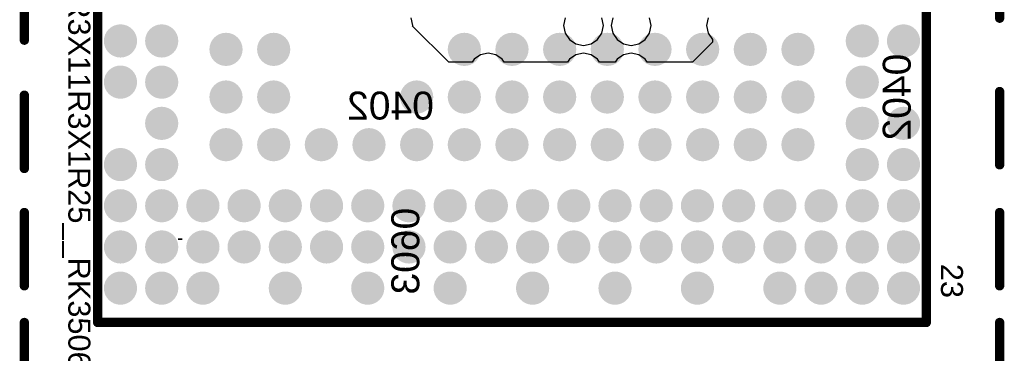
# Model space of a CAD drawing. Header units: inches. Extents: x -0.01 to 1.99, y -0.09 to 2.02.
# Tile 22 of 32: x 1.1 to 1.63, y 1.03 to 1.21. Entities that reach past the tile are written whole.
import ezdxf

# ---------------------------------------------------------------- set-up
doc = ezdxf.new("R2010")
doc.units = ezdxf.units.IN
doc.header["$MEASUREMENT"] = 0
for name, color, linetype in [('ART3', 76, 'Continuous'), ('Mechanical 8', 56, 'Continuous'), ('Mechanical 9', 56, 'Continuous'), ('Top Layer', 1, 'Continuous'), ('Top Overlay', 2, 'Continuous'), ('Top Paste', 8, 'Continuous'), ('Top Solder', 216, 'Continuous')]:
    doc.layers.add(name, color=color, linetype=linetype)
doc.styles.add('Arial', font='txt', dxfattribs={"height": 0.2})

# ---------------------------------------------------------------- blocks, each defined once
blk = doc.blocks.new('BGA333_13R3X11R3X1R25_3')
at = {"layer": 'Top Layer'}
h = blk.add_hatch(color=1, dxfattribs=at)
edge = h.paths.add_edge_path()
edge.add_arc((0.11063, 0.210197), 0.00492, 0, 360)
h = blk.add_hatch(color=1, dxfattribs=at)
edge = h.paths.add_edge_path()
edge.add_arc((0.154882, 0.210197), 0.00492, 0, 360)
h = blk.add_hatch(color=1, dxfattribs=at)
edge = h.paths.add_edge_path()
edge.add_arc((0.177008, 0.210197), 0.00492, 0, 360)
h = blk.add_hatch(color=1, dxfattribs=at)
edge = h.paths.add_edge_path()
edge.add_arc((0.199134, 0.210197), 0.00492, 0, 360)
h = blk.add_hatch(color=1, dxfattribs=at)
edge = h.paths.add_edge_path()
edge.add_arc((0.22126, 0.210197), 0.00492, 0, 360)
h = blk.add_hatch(color=1, dxfattribs=at)
edge = h.paths.add_edge_path()
edge.add_arc((0.243386, 0.210197), 0.00492, 0, 360)
h = blk.add_hatch(color=1, dxfattribs=at)
edge = h.paths.add_edge_path()
edge.add_arc((0.11063, 0.188071), 0.00492, 0, 360)
h = blk.add_hatch(color=1, dxfattribs=at)
edge = h.paths.add_edge_path()
edge.add_arc((0.132756, 0.188071), 0.00492, 0, 360)
h = blk.add_hatch(color=1, dxfattribs=at)
edge = h.paths.add_edge_path()
edge.add_arc((0.154882, 0.188071), 0.00492, 0, 360)
h = blk.add_hatch(color=1, dxfattribs=at)
edge = h.paths.add_edge_path()
edge.add_arc((0.177008, 0.188071), 0.00492, 0, 360)
h = blk.add_hatch(color=1, dxfattribs=at)
edge = h.paths.add_edge_path()
edge.add_arc((0.199134, 0.188071), 0.00492, 0, 360)
h = blk.add_hatch(color=1, dxfattribs=at)
edge = h.paths.add_edge_path()
edge.add_arc((0.22126, 0.188071), 0.00492, 0, 360)
h = blk.add_hatch(color=1, dxfattribs=at)
edge = h.paths.add_edge_path()
edge.add_arc((0.243386, 0.188071), 0.00492, 0, 360)
h = blk.add_hatch(color=1, dxfattribs=at)
edge = h.paths.add_edge_path()
edge.add_arc((0.199134, 0.165945), 0.00492, 0, 360)
h = blk.add_hatch(color=1, dxfattribs=at)
edge = h.paths.add_edge_path()
edge.add_arc((0.22126, 0.165945), 0.00492, 0, 360)
h = blk.add_hatch(color=1, dxfattribs=at)
edge = h.paths.add_edge_path()
edge.add_arc((0.243386, 0.165945), 0.00492, 0, 360)
h = blk.add_hatch(color=1, dxfattribs=at)
edge = h.paths.add_edge_path()
edge.add_arc((0.115157, 0.153543), 0.00492, 0, 360)
h = blk.add_hatch(color=1, dxfattribs=at)
edge = h.paths.add_edge_path()
edge.add_arc((0.140748, 0.153543), 0.00492, 0, 360)
h = blk.add_hatch(color=1, dxfattribs=at)
edge = h.paths.add_edge_path()
edge.add_arc((0.166339, 0.153543), 0.00492, 0, 360)
h = blk.add_hatch(color=1, dxfattribs=at)
edge = h.paths.add_edge_path()
edge.add_arc((0.199134, 0.143819), 0.00492, 0, 360)
h = blk.add_hatch(color=1, dxfattribs=at)
edge = h.paths.add_edge_path()
edge.add_arc((0.22126, 0.143819), 0.00492, 0, 360)
h = blk.add_hatch(color=1, dxfattribs=at)
edge = h.paths.add_edge_path()
edge.add_arc((0.243386, 0.143819), 0.00492, 0, 360)
h = blk.add_hatch(color=1, dxfattribs=at)
edge = h.paths.add_edge_path()
edge.add_arc((0.115157, 0.127953), 0.00492, 0, 360)
h = blk.add_hatch(color=1, dxfattribs=at)
edge = h.paths.add_edge_path()
edge.add_arc((0.140748, 0.127953), 0.00492, 0, 360)
h = blk.add_hatch(color=1, dxfattribs=at)
edge = h.paths.add_edge_path()
edge.add_arc((0.166339, 0.127953), 0.00492, 0, 360)
h = blk.add_hatch(color=1, dxfattribs=at)
edge = h.paths.add_edge_path()
edge.add_arc((0.199134, 0.121693), 0.00492, 0, 360)
h = blk.add_hatch(color=1, dxfattribs=at)
edge = h.paths.add_edge_path()
edge.add_arc((0.22126, 0.121693), 0.00492, 0, 360)
h = blk.add_hatch(color=1, dxfattribs=at)
edge = h.paths.add_edge_path()
edge.add_arc((0.115157, 0.102362), 0.00492, 0, 360)
h = blk.add_hatch(color=1, dxfattribs=at)
edge = h.paths.add_edge_path()
edge.add_arc((0.140748, 0.102362), 0.00492, 0, 360)
h = blk.add_hatch(color=1, dxfattribs=at)
edge = h.paths.add_edge_path()
edge.add_arc((0.166339, 0.102362), 0.00492, 0, 360)
h = blk.add_hatch(color=1, dxfattribs=at)
edge = h.paths.add_edge_path()
edge.add_arc((0.199134, 0.099567), 0.00492, 0, 360)
h = blk.add_hatch(color=1, dxfattribs=at)
edge = h.paths.add_edge_path()
edge.add_arc((0.22126, 0.099567), 0.00492, 0, 360)
h = blk.add_hatch(color=1, dxfattribs=at)
edge = h.paths.add_edge_path()
edge.add_arc((0.243386, 0.099567), 0.00492, 0, 360)
h = blk.add_hatch(color=1, dxfattribs=at)
edge = h.paths.add_edge_path()
edge.add_arc((0.115157, 0.076772), 0.00492, 0, 360)
h = blk.add_hatch(color=1, dxfattribs=at)
edge = h.paths.add_edge_path()
edge.add_arc((0.140748, 0.076772), 0.00492, 0, 360)
h = blk.add_hatch(color=1, dxfattribs=at)
edge = h.paths.add_edge_path()
edge.add_arc((0.166339, 0.076772), 0.00492, 0, 360)
h = blk.add_hatch(color=1, dxfattribs=at)
edge = h.paths.add_edge_path()
edge.add_arc((0.199134, 0.077441), 0.00492, 0, 360)
h = blk.add_hatch(color=1, dxfattribs=at)
edge = h.paths.add_edge_path()
edge.add_arc((0.22126, 0.077441), 0.00492, 0, 360)
h = blk.add_hatch(color=1, dxfattribs=at)
edge = h.paths.add_edge_path()
edge.add_arc((0.199134, 0.055315), 0.00492, 0, 360)
h = blk.add_hatch(color=1, dxfattribs=at)
edge = h.paths.add_edge_path()
edge.add_arc((0.22126, 0.055315), 0.00492, 0, 360)
h = blk.add_hatch(color=1, dxfattribs=at)
edge = h.paths.add_edge_path()
edge.add_arc((0.243386, 0.055315), 0.00492, 0, 360)
h = blk.add_hatch(color=1, dxfattribs=at)
edge = h.paths.add_edge_path()
edge.add_arc((0.115157, 0.051181), 0.00492, 0, 360)
h = blk.add_hatch(color=1, dxfattribs=at)
edge = h.paths.add_edge_path()
edge.add_arc((0.140748, 0.051181), 0.00492, 0, 360)
h = blk.add_hatch(color=1, dxfattribs=at)
edge = h.paths.add_edge_path()
edge.add_arc((0.166339, 0.051181), 0.00492, 0, 360)
h = blk.add_hatch(color=1, dxfattribs=at)
edge = h.paths.add_edge_path()
edge.add_arc((0.199134, 0.033189), 0.00492, 0, 360)
h = blk.add_hatch(color=1, dxfattribs=at)
edge = h.paths.add_edge_path()
edge.add_arc((0.22126, 0.033189), 0.00492, 0, 360)
h = blk.add_hatch(color=1, dxfattribs=at)
edge = h.paths.add_edge_path()
edge.add_arc((0.115157, 0.025591), 0.00492, 0, 360)
h = blk.add_hatch(color=1, dxfattribs=at)
edge = h.paths.add_edge_path()
edge.add_arc((0.140748, 0.025591), 0.00492, 0, 360)
h = blk.add_hatch(color=1, dxfattribs=at)
edge = h.paths.add_edge_path()
edge.add_arc((0.166339, 0.025591), 0.00492, 0, 360)
h = blk.add_hatch(color=1, dxfattribs=at)
edge = h.paths.add_edge_path()
edge.add_arc((0.199134, 0.011063), 0.00492, 0, 360)
h = blk.add_hatch(color=1, dxfattribs=at)
edge = h.paths.add_edge_path()
edge.add_arc((0.22126, 0.011063), 0.00492, 0, 360)
h = blk.add_hatch(color=1, dxfattribs=at)
edge = h.paths.add_edge_path()
edge.add_arc((0.243386, 0.011063), 0.00492, 0, 360)
h = blk.add_hatch(color=1, dxfattribs=at)
edge = h.paths.add_edge_path()
edge.add_arc((0.115157, 0), 0.00492, 0, 360)
h = blk.add_hatch(color=1, dxfattribs=at)
edge = h.paths.add_edge_path()
edge.add_arc((0.140748, 0), 0.00492, 0, 360)
h = blk.add_hatch(color=1, dxfattribs=at)
edge = h.paths.add_edge_path()
edge.add_arc((0.166339, 0), 0.00492, 0, 360)
h = blk.add_hatch(color=1, dxfattribs=at)
edge = h.paths.add_edge_path()
edge.add_arc((0.199134, -0.011063), 0.00492, 0, 360)
h = blk.add_hatch(color=1, dxfattribs=at)
edge = h.paths.add_edge_path()
edge.add_arc((0.22126, -0.011063), 0.00492, 0, 360)
h = blk.add_hatch(color=1, dxfattribs=at)
edge = h.paths.add_edge_path()
edge.add_arc((0.115157, -0.025591), 0.00492, 0, 360)
h = blk.add_hatch(color=1, dxfattribs=at)
edge = h.paths.add_edge_path()
edge.add_arc((0.140748, -0.025591), 0.00492, 0, 360)
h = blk.add_hatch(color=1, dxfattribs=at)
edge = h.paths.add_edge_path()
edge.add_arc((0.166339, -0.025591), 0.00492, 0, 360)
h = blk.add_hatch(color=1, dxfattribs=at)
edge = h.paths.add_edge_path()
edge.add_arc((0.199134, -0.033189), 0.00492, 0, 360)
h = blk.add_hatch(color=1, dxfattribs=at)
edge = h.paths.add_edge_path()
edge.add_arc((0.22126, -0.033189), 0.00492, 0, 360)
h = blk.add_hatch(color=1, dxfattribs=at)
edge = h.paths.add_edge_path()
edge.add_arc((0.243386, -0.033189), 0.00492, 0, 360)
h = blk.add_hatch(color=1, dxfattribs=at)
edge = h.paths.add_edge_path()
edge.add_arc((0.140748, -0.051181), 0.00492, 0, 360)
h = blk.add_hatch(color=1, dxfattribs=at)
edge = h.paths.add_edge_path()
edge.add_arc((0.166339, -0.051181), 0.00492, 0, 360)
h = blk.add_hatch(color=1, dxfattribs=at)
edge = h.paths.add_edge_path()
edge.add_arc((0.199134, -0.055315), 0.00492, 0, 360)
h = blk.add_hatch(color=1, dxfattribs=at)
edge = h.paths.add_edge_path()
edge.add_arc((0.22126, -0.055315), 0.00492, 0, 360)
h = blk.add_hatch(color=1, dxfattribs=at)
edge = h.paths.add_edge_path()
edge.add_arc((0.166339, -0.076772), 0.00492, 0, 360)
h = blk.add_hatch(color=1, dxfattribs=at)
edge = h.paths.add_edge_path()
edge.add_arc((0.199134, -0.077441), 0.00492, 0, 360)
h = blk.add_hatch(color=1, dxfattribs=at)
edge = h.paths.add_edge_path()
edge.add_arc((0.22126, -0.077441), 0.00492, 0, 360)
h = blk.add_hatch(color=1, dxfattribs=at)
edge = h.paths.add_edge_path()
edge.add_arc((0.243386, -0.077441), 0.00492, 0, 360)
h = blk.add_hatch(color=1, dxfattribs=at)
edge = h.paths.add_edge_path()
edge.add_arc((0.199134, -0.099567), 0.00492, 0, 360)
h = blk.add_hatch(color=1, dxfattribs=at)
edge = h.paths.add_edge_path()
edge.add_arc((0.22126, -0.099567), 0.00492, 0, 360)
h = blk.add_hatch(color=1, dxfattribs=at)
edge = h.paths.add_edge_path()
edge.add_arc((0.166339, -0.102362), 0.00492, 0, 360)
h = blk.add_hatch(color=1, dxfattribs=at)
edge = h.paths.add_edge_path()
edge.add_arc((0.199134, -0.121693), 0.00492, 0, 360)
h = blk.add_hatch(color=1, dxfattribs=at)
edge = h.paths.add_edge_path()
edge.add_arc((0.22126, -0.121693), 0.00492, 0, 360)
h = blk.add_hatch(color=1, dxfattribs=at)
edge = h.paths.add_edge_path()
edge.add_arc((0.243386, -0.121693), 0.00492, 0, 360)
h = blk.add_hatch(color=1, dxfattribs=at)
edge = h.paths.add_edge_path()
edge.add_arc((0.115157, -0.127953), 0.00492, 0, 360)
h = blk.add_hatch(color=1, dxfattribs=at)
edge = h.paths.add_edge_path()
edge.add_arc((0.140748, -0.127953), 0.00492, 0, 360)
h = blk.add_hatch(color=1, dxfattribs=at)
edge = h.paths.add_edge_path()
edge.add_arc((0.166339, -0.127953), 0.00492, 0, 360)
h = blk.add_hatch(color=1, dxfattribs=at)
edge = h.paths.add_edge_path()
edge.add_arc((0.199134, -0.143819), 0.00492, 0, 360)
h = blk.add_hatch(color=1, dxfattribs=at)
edge = h.paths.add_edge_path()
edge.add_arc((0.22126, -0.143819), 0.00492, 0, 360)
h = blk.add_hatch(color=1, dxfattribs=at)
edge = h.paths.add_edge_path()
edge.add_arc((0.115157, -0.153543), 0.00492, 0, 360)
h = blk.add_hatch(color=1, dxfattribs=at)
edge = h.paths.add_edge_path()
edge.add_arc((0.140748, -0.153543), 0.00492, 0, 360)
h = blk.add_hatch(color=1, dxfattribs=at)
edge = h.paths.add_edge_path()
edge.add_arc((0.166339, -0.153543), 0.00492, 0, 360)
h = blk.add_hatch(color=1, dxfattribs=at)
edge = h.paths.add_edge_path()
edge.add_arc((0.199134, -0.165945), 0.00492, 0, 360)
h = blk.add_hatch(color=1, dxfattribs=at)
edge = h.paths.add_edge_path()
edge.add_arc((0.22126, -0.165945), 0.00492, 0, 360)
h = blk.add_hatch(color=1, dxfattribs=at)
edge = h.paths.add_edge_path()
edge.add_arc((0.243386, -0.165945), 0.00492, 0, 360)
h = blk.add_hatch(color=1, dxfattribs=at)
edge = h.paths.add_edge_path()
edge.add_arc((0.11063, -0.188071), 0.00492, 0, 360)
h = blk.add_hatch(color=1, dxfattribs=at)
edge = h.paths.add_edge_path()
edge.add_arc((0.132756, -0.188071), 0.00492, 0, 360)
h = blk.add_hatch(color=1, dxfattribs=at)
edge = h.paths.add_edge_path()
edge.add_arc((0.154882, -0.188071), 0.00492, 0, 360)
h = blk.add_hatch(color=1, dxfattribs=at)
edge = h.paths.add_edge_path()
edge.add_arc((0.177008, -0.188071), 0.00492, 0, 360)
h = blk.add_hatch(color=1, dxfattribs=at)
edge = h.paths.add_edge_path()
edge.add_arc((0.199134, -0.188071), 0.00492, 0, 360)
h = blk.add_hatch(color=1, dxfattribs=at)
edge = h.paths.add_edge_path()
edge.add_arc((0.22126, -0.188071), 0.00492, 0, 360)
h = blk.add_hatch(color=1, dxfattribs=at)
edge = h.paths.add_edge_path()
edge.add_arc((0.243386, -0.188071), 0.00492, 0, 360)
h = blk.add_hatch(color=1, dxfattribs=at)
edge = h.paths.add_edge_path()
edge.add_arc((0.11063, -0.210197), 0.00492, 0, 360)
h = blk.add_hatch(color=1, dxfattribs=at)
edge = h.paths.add_edge_path()
edge.add_arc((0.132756, -0.210197), 0.00492, 0, 360)
h = blk.add_hatch(color=1, dxfattribs=at)
edge = h.paths.add_edge_path()
edge.add_arc((0.177008, -0.210197), 0.00492, 0, 360)
h = blk.add_hatch(color=1, dxfattribs=at)
edge = h.paths.add_edge_path()
edge.add_arc((0.199134, -0.210197), 0.00492, 0, 360)
h = blk.add_hatch(color=1, dxfattribs=at)
edge = h.paths.add_edge_path()
edge.add_arc((0.22126, -0.210197), 0.00492, 0, 360)
h = blk.add_hatch(color=1, dxfattribs=at)
edge = h.paths.add_edge_path()
edge.add_arc((0.243386, -0.210197), 0.00492, 0, 360)
at = {"layer": 'Top Paste'}
h = blk.add_hatch(color=8, dxfattribs=at)
edge = h.paths.add_edge_path()
edge.add_arc((0.11063, 0.210197), 0.00492, 0, 360)
h = blk.add_hatch(color=8, dxfattribs=at)
edge = h.paths.add_edge_path()
edge.add_arc((0.154882, 0.210197), 0.00492, 0, 360)
h = blk.add_hatch(color=8, dxfattribs=at)
edge = h.paths.add_edge_path()
edge.add_arc((0.177008, 0.210197), 0.00492, 0, 360)
h = blk.add_hatch(color=8, dxfattribs=at)
edge = h.paths.add_edge_path()
edge.add_arc((0.199134, 0.210197), 0.00492, 0, 360)
h = blk.add_hatch(color=8, dxfattribs=at)
edge = h.paths.add_edge_path()
edge.add_arc((0.22126, 0.210197), 0.00492, 0, 360)
h = blk.add_hatch(color=8, dxfattribs=at)
edge = h.paths.add_edge_path()
edge.add_arc((0.243386, 0.210197), 0.00492, 0, 360)
h = blk.add_hatch(color=8, dxfattribs=at)
edge = h.paths.add_edge_path()
edge.add_arc((0.11063, 0.188071), 0.00492, 0, 360)
h = blk.add_hatch(color=8, dxfattribs=at)
edge = h.paths.add_edge_path()
edge.add_arc((0.132756, 0.188071), 0.00492, 0, 360)
h = blk.add_hatch(color=8, dxfattribs=at)
edge = h.paths.add_edge_path()
edge.add_arc((0.154882, 0.188071), 0.00492, 0, 360)
h = blk.add_hatch(color=8, dxfattribs=at)
edge = h.paths.add_edge_path()
edge.add_arc((0.177008, 0.188071), 0.00492, 0, 360)
h = blk.add_hatch(color=8, dxfattribs=at)
edge = h.paths.add_edge_path()
edge.add_arc((0.199134, 0.188071), 0.00492, 0, 360)
h = blk.add_hatch(color=8, dxfattribs=at)
edge = h.paths.add_edge_path()
edge.add_arc((0.22126, 0.188071), 0.00492, 0, 360)
h = blk.add_hatch(color=8, dxfattribs=at)
edge = h.paths.add_edge_path()
edge.add_arc((0.243386, 0.188071), 0.00492, 0, 360)
h = blk.add_hatch(color=8, dxfattribs=at)
edge = h.paths.add_edge_path()
edge.add_arc((0.199134, 0.165945), 0.00492, 0, 360)
h = blk.add_hatch(color=8, dxfattribs=at)
edge = h.paths.add_edge_path()
edge.add_arc((0.22126, 0.165945), 0.00492, 0, 360)
h = blk.add_hatch(color=8, dxfattribs=at)
edge = h.paths.add_edge_path()
edge.add_arc((0.243386, 0.165945), 0.00492, 0, 360)
h = blk.add_hatch(color=8, dxfattribs=at)
edge = h.paths.add_edge_path()
edge.add_arc((0.115157, 0.153543), 0.00492, 0, 360)
h = blk.add_hatch(color=8, dxfattribs=at)
edge = h.paths.add_edge_path()
edge.add_arc((0.140748, 0.153543), 0.00492, 0, 360)
h = blk.add_hatch(color=8, dxfattribs=at)
edge = h.paths.add_edge_path()
edge.add_arc((0.166339, 0.153543), 0.00492, 0, 360)
h = blk.add_hatch(color=8, dxfattribs=at)
edge = h.paths.add_edge_path()
edge.add_arc((0.199134, 0.143819), 0.00492, 0, 360)
h = blk.add_hatch(color=8, dxfattribs=at)
edge = h.paths.add_edge_path()
edge.add_arc((0.22126, 0.143819), 0.00492, 0, 360)
h = blk.add_hatch(color=8, dxfattribs=at)
edge = h.paths.add_edge_path()
edge.add_arc((0.243386, 0.143819), 0.00492, 0, 360)
h = blk.add_hatch(color=8, dxfattribs=at)
edge = h.paths.add_edge_path()
edge.add_arc((0.115157, 0.127953), 0.00492, 0, 360)
h = blk.add_hatch(color=8, dxfattribs=at)
edge = h.paths.add_edge_path()
edge.add_arc((0.140748, 0.127953), 0.00492, 0, 360)
h = blk.add_hatch(color=8, dxfattribs=at)
edge = h.paths.add_edge_path()
edge.add_arc((0.166339, 0.127953), 0.00492, 0, 360)
h = blk.add_hatch(color=8, dxfattribs=at)
edge = h.paths.add_edge_path()
edge.add_arc((0.199134, 0.121693), 0.00492, 0, 360)
h = blk.add_hatch(color=8, dxfattribs=at)
edge = h.paths.add_edge_path()
edge.add_arc((0.22126, 0.121693), 0.00492, 0, 360)
h = blk.add_hatch(color=8, dxfattribs=at)
edge = h.paths.add_edge_path()
edge.add_arc((0.115157, 0.102362), 0.00492, 0, 360)
h = blk.add_hatch(color=8, dxfattribs=at)
edge = h.paths.add_edge_path()
edge.add_arc((0.140748, 0.102362), 0.00492, 0, 360)
h = blk.add_hatch(color=8, dxfattribs=at)
edge = h.paths.add_edge_path()
edge.add_arc((0.166339, 0.102362), 0.00492, 0, 360)
h = blk.add_hatch(color=8, dxfattribs=at)
edge = h.paths.add_edge_path()
edge.add_arc((0.199134, 0.099567), 0.00492, 0, 360)
h = blk.add_hatch(color=8, dxfattribs=at)
edge = h.paths.add_edge_path()
edge.add_arc((0.22126, 0.099567), 0.00492, 0, 360)
h = blk.add_hatch(color=8, dxfattribs=at)
edge = h.paths.add_edge_path()
edge.add_arc((0.243386, 0.099567), 0.00492, 0, 360)
h = blk.add_hatch(color=8, dxfattribs=at)
edge = h.paths.add_edge_path()
edge.add_arc((0.115157, 0.076772), 0.00492, 0, 360)
h = blk.add_hatch(color=8, dxfattribs=at)
edge = h.paths.add_edge_path()
edge.add_arc((0.140748, 0.076772), 0.00492, 0, 360)
h = blk.add_hatch(color=8, dxfattribs=at)
edge = h.paths.add_edge_path()
edge.add_arc((0.166339, 0.076772), 0.00492, 0, 360)
h = blk.add_hatch(color=8, dxfattribs=at)
edge = h.paths.add_edge_path()
edge.add_arc((0.199134, 0.077441), 0.00492, 0, 360)
h = blk.add_hatch(color=8, dxfattribs=at)
edge = h.paths.add_edge_path()
edge.add_arc((0.22126, 0.077441), 0.00492, 0, 360)
h = blk.add_hatch(color=8, dxfattribs=at)
edge = h.paths.add_edge_path()
edge.add_arc((0.199134, 0.055315), 0.00492, 0, 360)
h = blk.add_hatch(color=8, dxfattribs=at)
edge = h.paths.add_edge_path()
edge.add_arc((0.22126, 0.055315), 0.00492, 0, 360)
h = blk.add_hatch(color=8, dxfattribs=at)
edge = h.paths.add_edge_path()
edge.add_arc((0.243386, 0.055315), 0.00492, 0, 360)
h = blk.add_hatch(color=8, dxfattribs=at)
edge = h.paths.add_edge_path()
edge.add_arc((0.115157, 0.051181), 0.00492, 0, 360)
h = blk.add_hatch(color=8, dxfattribs=at)
edge = h.paths.add_edge_path()
edge.add_arc((0.140748, 0.051181), 0.00492, 0, 360)
h = blk.add_hatch(color=8, dxfattribs=at)
edge = h.paths.add_edge_path()
edge.add_arc((0.166339, 0.051181), 0.00492, 0, 360)
h = blk.add_hatch(color=8, dxfattribs=at)
edge = h.paths.add_edge_path()
edge.add_arc((0.199134, 0.033189), 0.00492, 0, 360)
h = blk.add_hatch(color=8, dxfattribs=at)
edge = h.paths.add_edge_path()
edge.add_arc((0.22126, 0.033189), 0.00492, 0, 360)
h = blk.add_hatch(color=8, dxfattribs=at)
edge = h.paths.add_edge_path()
edge.add_arc((0.115157, 0.025591), 0.00492, 0, 360)
h = blk.add_hatch(color=8, dxfattribs=at)
edge = h.paths.add_edge_path()
edge.add_arc((0.140748, 0.025591), 0.00492, 0, 360)
h = blk.add_hatch(color=8, dxfattribs=at)
edge = h.paths.add_edge_path()
edge.add_arc((0.166339, 0.025591), 0.00492, 0, 360)
h = blk.add_hatch(color=8, dxfattribs=at)
edge = h.paths.add_edge_path()
edge.add_arc((0.199134, 0.011063), 0.00492, 0, 360)
h = blk.add_hatch(color=8, dxfattribs=at)
edge = h.paths.add_edge_path()
edge.add_arc((0.22126, 0.011063), 0.00492, 0, 360)
h = blk.add_hatch(color=8, dxfattribs=at)
edge = h.paths.add_edge_path()
edge.add_arc((0.243386, 0.011063), 0.00492, 0, 360)
h = blk.add_hatch(color=8, dxfattribs=at)
edge = h.paths.add_edge_path()
edge.add_arc((0.115157, 0), 0.00492, 0, 360)
h = blk.add_hatch(color=8, dxfattribs=at)
edge = h.paths.add_edge_path()
edge.add_arc((0.140748, 0), 0.00492, 0, 360)
h = blk.add_hatch(color=8, dxfattribs=at)
edge = h.paths.add_edge_path()
edge.add_arc((0.166339, 0), 0.00492, 0, 360)
h = blk.add_hatch(color=8, dxfattribs=at)
edge = h.paths.add_edge_path()
edge.add_arc((0.199134, -0.011063), 0.00492, 0, 360)
h = blk.add_hatch(color=8, dxfattribs=at)
edge = h.paths.add_edge_path()
edge.add_arc((0.22126, -0.011063), 0.00492, 0, 360)
h = blk.add_hatch(color=8, dxfattribs=at)
edge = h.paths.add_edge_path()
edge.add_arc((0.115157, -0.025591), 0.00492, 0, 360)
h = blk.add_hatch(color=8, dxfattribs=at)
edge = h.paths.add_edge_path()
edge.add_arc((0.140748, -0.025591), 0.00492, 0, 360)
h = blk.add_hatch(color=8, dxfattribs=at)
edge = h.paths.add_edge_path()
edge.add_arc((0.166339, -0.025591), 0.00492, 0, 360)
h = blk.add_hatch(color=8, dxfattribs=at)
edge = h.paths.add_edge_path()
edge.add_arc((0.199134, -0.033189), 0.00492, 0, 360)
h = blk.add_hatch(color=8, dxfattribs=at)
edge = h.paths.add_edge_path()
edge.add_arc((0.22126, -0.033189), 0.00492, 0, 360)
h = blk.add_hatch(color=8, dxfattribs=at)
edge = h.paths.add_edge_path()
edge.add_arc((0.243386, -0.033189), 0.00492, 0, 360)
h = blk.add_hatch(color=8, dxfattribs=at)
edge = h.paths.add_edge_path()
edge.add_arc((0.140748, -0.051181), 0.00492, 0, 360)
h = blk.add_hatch(color=8, dxfattribs=at)
edge = h.paths.add_edge_path()
edge.add_arc((0.166339, -0.051181), 0.00492, 0, 360)
h = blk.add_hatch(color=8, dxfattribs=at)
edge = h.paths.add_edge_path()
edge.add_arc((0.199134, -0.055315), 0.00492, 0, 360)
h = blk.add_hatch(color=8, dxfattribs=at)
edge = h.paths.add_edge_path()
edge.add_arc((0.22126, -0.055315), 0.00492, 0, 360)
h = blk.add_hatch(color=8, dxfattribs=at)
edge = h.paths.add_edge_path()
edge.add_arc((0.166339, -0.076772), 0.00492, 0, 360)
h = blk.add_hatch(color=8, dxfattribs=at)
edge = h.paths.add_edge_path()
edge.add_arc((0.199134, -0.077441), 0.00492, 0, 360)
h = blk.add_hatch(color=8, dxfattribs=at)
edge = h.paths.add_edge_path()
edge.add_arc((0.22126, -0.077441), 0.00492, 0, 360)
h = blk.add_hatch(color=8, dxfattribs=at)
edge = h.paths.add_edge_path()
edge.add_arc((0.243386, -0.077441), 0.00492, 0, 360)
h = blk.add_hatch(color=8, dxfattribs=at)
edge = h.paths.add_edge_path()
edge.add_arc((0.199134, -0.099567), 0.00492, 0, 360)
h = blk.add_hatch(color=8, dxfattribs=at)
edge = h.paths.add_edge_path()
edge.add_arc((0.22126, -0.099567), 0.00492, 0, 360)
h = blk.add_hatch(color=8, dxfattribs=at)
edge = h.paths.add_edge_path()
edge.add_arc((0.166339, -0.102362), 0.00492, 0, 360)
h = blk.add_hatch(color=8, dxfattribs=at)
edge = h.paths.add_edge_path()
edge.add_arc((0.199134, -0.121693), 0.00492, 0, 360)
h = blk.add_hatch(color=8, dxfattribs=at)
edge = h.paths.add_edge_path()
edge.add_arc((0.22126, -0.121693), 0.00492, 0, 360)
h = blk.add_hatch(color=8, dxfattribs=at)
edge = h.paths.add_edge_path()
edge.add_arc((0.243386, -0.121693), 0.00492, 0, 360)
h = blk.add_hatch(color=8, dxfattribs=at)
edge = h.paths.add_edge_path()
edge.add_arc((0.115157, -0.127953), 0.00492, 0, 360)
h = blk.add_hatch(color=8, dxfattribs=at)
edge = h.paths.add_edge_path()
edge.add_arc((0.140748, -0.127953), 0.00492, 0, 360)
h = blk.add_hatch(color=8, dxfattribs=at)
edge = h.paths.add_edge_path()
edge.add_arc((0.166339, -0.127953), 0.00492, 0, 360)
h = blk.add_hatch(color=8, dxfattribs=at)
edge = h.paths.add_edge_path()
edge.add_arc((0.199134, -0.143819), 0.00492, 0, 360)
h = blk.add_hatch(color=8, dxfattribs=at)
edge = h.paths.add_edge_path()
edge.add_arc((0.22126, -0.143819), 0.00492, 0, 360)
h = blk.add_hatch(color=8, dxfattribs=at)
edge = h.paths.add_edge_path()
edge.add_arc((0.115157, -0.153543), 0.00492, 0, 360)
h = blk.add_hatch(color=8, dxfattribs=at)
edge = h.paths.add_edge_path()
edge.add_arc((0.140748, -0.153543), 0.00492, 0, 360)
h = blk.add_hatch(color=8, dxfattribs=at)
edge = h.paths.add_edge_path()
edge.add_arc((0.166339, -0.153543), 0.00492, 0, 360)
h = blk.add_hatch(color=8, dxfattribs=at)
edge = h.paths.add_edge_path()
edge.add_arc((0.199134, -0.165945), 0.00492, 0, 360)
h = blk.add_hatch(color=8, dxfattribs=at)
edge = h.paths.add_edge_path()
edge.add_arc((0.22126, -0.165945), 0.00492, 0, 360)
h = blk.add_hatch(color=8, dxfattribs=at)
edge = h.paths.add_edge_path()
edge.add_arc((0.243386, -0.165945), 0.00492, 0, 360)
h = blk.add_hatch(color=8, dxfattribs=at)
edge = h.paths.add_edge_path()
edge.add_arc((0.11063, -0.188071), 0.00492, 0, 360)
h = blk.add_hatch(color=8, dxfattribs=at)
edge = h.paths.add_edge_path()
edge.add_arc((0.132756, -0.188071), 0.00492, 0, 360)
h = blk.add_hatch(color=8, dxfattribs=at)
edge = h.paths.add_edge_path()
edge.add_arc((0.154882, -0.188071), 0.00492, 0, 360)
h = blk.add_hatch(color=8, dxfattribs=at)
edge = h.paths.add_edge_path()
edge.add_arc((0.177008, -0.188071), 0.00492, 0, 360)
h = blk.add_hatch(color=8, dxfattribs=at)
edge = h.paths.add_edge_path()
edge.add_arc((0.199134, -0.188071), 0.00492, 0, 360)
h = blk.add_hatch(color=8, dxfattribs=at)
edge = h.paths.add_edge_path()
edge.add_arc((0.22126, -0.188071), 0.00492, 0, 360)
h = blk.add_hatch(color=8, dxfattribs=at)
edge = h.paths.add_edge_path()
edge.add_arc((0.243386, -0.188071), 0.00492, 0, 360)
h = blk.add_hatch(color=8, dxfattribs=at)
edge = h.paths.add_edge_path()
edge.add_arc((0.11063, -0.210197), 0.00492, 0, 360)
h = blk.add_hatch(color=8, dxfattribs=at)
edge = h.paths.add_edge_path()
edge.add_arc((0.132756, -0.210197), 0.00492, 0, 360)
h = blk.add_hatch(color=8, dxfattribs=at)
edge = h.paths.add_edge_path()
edge.add_arc((0.177008, -0.210197), 0.00492, 0, 360)
h = blk.add_hatch(color=8, dxfattribs=at)
edge = h.paths.add_edge_path()
edge.add_arc((0.199134, -0.210197), 0.00492, 0, 360)
h = blk.add_hatch(color=8, dxfattribs=at)
edge = h.paths.add_edge_path()
edge.add_arc((0.22126, -0.210197), 0.00492, 0, 360)
h = blk.add_hatch(color=8, dxfattribs=at)
edge = h.paths.add_edge_path()
edge.add_arc((0.243386, -0.210197), 0.00492, 0, 360)
at = {"layer": 'Top Solder'}
h = blk.add_hatch(color=216, dxfattribs=at)
edge = h.paths.add_edge_path()
edge.add_arc((0.11063, 0.210197), 0.00892, 0, 360)
h = blk.add_hatch(color=216, dxfattribs=at)
edge = h.paths.add_edge_path()
edge.add_arc((0.154882, 0.210197), 0.00892, 0, 360)
h = blk.add_hatch(color=216, dxfattribs=at)
edge = h.paths.add_edge_path()
edge.add_arc((0.177008, 0.210197), 0.00892, 0, 360)
h = blk.add_hatch(color=216, dxfattribs=at)
edge = h.paths.add_edge_path()
edge.add_arc((0.199134, 0.210197), 0.00892, 0, 360)
h = blk.add_hatch(color=216, dxfattribs=at)
edge = h.paths.add_edge_path()
edge.add_arc((0.22126, 0.210197), 0.00892, 0, 360)
h = blk.add_hatch(color=216, dxfattribs=at)
edge = h.paths.add_edge_path()
edge.add_arc((0.243386, 0.210197), 0.00892, 0, 360)
h = blk.add_hatch(color=216, dxfattribs=at)
edge = h.paths.add_edge_path()
edge.add_arc((0.11063, 0.188071), 0.00892, 0, 360)
h = blk.add_hatch(color=216, dxfattribs=at)
edge = h.paths.add_edge_path()
edge.add_arc((0.132756, 0.188071), 0.00892, 0, 360)
h = blk.add_hatch(color=216, dxfattribs=at)
edge = h.paths.add_edge_path()
edge.add_arc((0.154882, 0.188071), 0.00892, 0, 360)
h = blk.add_hatch(color=216, dxfattribs=at)
edge = h.paths.add_edge_path()
edge.add_arc((0.177008, 0.188071), 0.00892, 0, 360)
h = blk.add_hatch(color=216, dxfattribs=at)
edge = h.paths.add_edge_path()
edge.add_arc((0.199134, 0.188071), 0.00892, 0, 360)
h = blk.add_hatch(color=216, dxfattribs=at)
edge = h.paths.add_edge_path()
edge.add_arc((0.22126, 0.188071), 0.00892, 0, 360)
h = blk.add_hatch(color=216, dxfattribs=at)
edge = h.paths.add_edge_path()
edge.add_arc((0.243386, 0.188071), 0.00892, 0, 360)
h = blk.add_hatch(color=216, dxfattribs=at)
edge = h.paths.add_edge_path()
edge.add_arc((0.199134, 0.165945), 0.00892, 0, 360)
h = blk.add_hatch(color=216, dxfattribs=at)
edge = h.paths.add_edge_path()
edge.add_arc((0.22126, 0.165945), 0.00892, 0, 360)
h = blk.add_hatch(color=216, dxfattribs=at)
edge = h.paths.add_edge_path()
edge.add_arc((0.243386, 0.165945), 0.00892, 0, 360)
h = blk.add_hatch(color=216, dxfattribs=at)
edge = h.paths.add_edge_path()
edge.add_arc((0.115157, 0.153543), 0.00892, 0, 360)
h = blk.add_hatch(color=216, dxfattribs=at)
edge = h.paths.add_edge_path()
edge.add_arc((0.140748, 0.153543), 0.00892, 0, 360)
h = blk.add_hatch(color=216, dxfattribs=at)
edge = h.paths.add_edge_path()
edge.add_arc((0.166339, 0.153543), 0.00892, 0, 360)
h = blk.add_hatch(color=216, dxfattribs=at)
edge = h.paths.add_edge_path()
edge.add_arc((0.199134, 0.143819), 0.00892, 0, 360)
h = blk.add_hatch(color=216, dxfattribs=at)
edge = h.paths.add_edge_path()
edge.add_arc((0.22126, 0.143819), 0.00892, 0, 360)
h = blk.add_hatch(color=216, dxfattribs=at)
edge = h.paths.add_edge_path()
edge.add_arc((0.243386, 0.143819), 0.00892, 0, 360)
h = blk.add_hatch(color=216, dxfattribs=at)
edge = h.paths.add_edge_path()
edge.add_arc((0.115157, 0.127953), 0.00892, 0, 360)
h = blk.add_hatch(color=216, dxfattribs=at)
edge = h.paths.add_edge_path()
edge.add_arc((0.140748, 0.127953), 0.00892, 0, 360)
h = blk.add_hatch(color=216, dxfattribs=at)
edge = h.paths.add_edge_path()
edge.add_arc((0.166339, 0.127953), 0.00892, 0, 360)
h = blk.add_hatch(color=216, dxfattribs=at)
edge = h.paths.add_edge_path()
edge.add_arc((0.199134, 0.121693), 0.00892, 0, 360)
h = blk.add_hatch(color=216, dxfattribs=at)
edge = h.paths.add_edge_path()
edge.add_arc((0.22126, 0.121693), 0.00892, 0, 360)
h = blk.add_hatch(color=216, dxfattribs=at)
edge = h.paths.add_edge_path()
edge.add_arc((0.115157, 0.102362), 0.00892, 0, 360)
h = blk.add_hatch(color=216, dxfattribs=at)
edge = h.paths.add_edge_path()
edge.add_arc((0.140748, 0.102362), 0.00892, 0, 360)
h = blk.add_hatch(color=216, dxfattribs=at)
edge = h.paths.add_edge_path()
edge.add_arc((0.166339, 0.102362), 0.00892, 0, 360)
h = blk.add_hatch(color=216, dxfattribs=at)
edge = h.paths.add_edge_path()
edge.add_arc((0.199134, 0.099567), 0.00892, 0, 360)
h = blk.add_hatch(color=216, dxfattribs=at)
edge = h.paths.add_edge_path()
edge.add_arc((0.22126, 0.099567), 0.00892, 0, 360)
h = blk.add_hatch(color=216, dxfattribs=at)
edge = h.paths.add_edge_path()
edge.add_arc((0.243386, 0.099567), 0.00892, 0, 360)
h = blk.add_hatch(color=216, dxfattribs=at)
edge = h.paths.add_edge_path()
edge.add_arc((0.115157, 0.076772), 0.00892, 0, 360)
h = blk.add_hatch(color=216, dxfattribs=at)
edge = h.paths.add_edge_path()
edge.add_arc((0.140748, 0.076772), 0.00892, 0, 360)
h = blk.add_hatch(color=216, dxfattribs=at)
edge = h.paths.add_edge_path()
edge.add_arc((0.166339, 0.076772), 0.00892, 0, 360)
h = blk.add_hatch(color=216, dxfattribs=at)
edge = h.paths.add_edge_path()
edge.add_arc((0.199134, 0.077441), 0.00892, 0, 360)
h = blk.add_hatch(color=216, dxfattribs=at)
edge = h.paths.add_edge_path()
edge.add_arc((0.22126, 0.077441), 0.00892, 0, 360)
h = blk.add_hatch(color=216, dxfattribs=at)
edge = h.paths.add_edge_path()
edge.add_arc((0.199134, 0.055315), 0.00892, 0, 360)
h = blk.add_hatch(color=216, dxfattribs=at)
edge = h.paths.add_edge_path()
edge.add_arc((0.22126, 0.055315), 0.00892, 0, 360)
h = blk.add_hatch(color=216, dxfattribs=at)
edge = h.paths.add_edge_path()
edge.add_arc((0.243386, 0.055315), 0.00892, 0, 360)
h = blk.add_hatch(color=216, dxfattribs=at)
edge = h.paths.add_edge_path()
edge.add_arc((0.115157, 0.051181), 0.00892, 0, 360)
h = blk.add_hatch(color=216, dxfattribs=at)
edge = h.paths.add_edge_path()
edge.add_arc((0.140748, 0.051181), 0.00892, 0, 360)
h = blk.add_hatch(color=216, dxfattribs=at)
edge = h.paths.add_edge_path()
edge.add_arc((0.166339, 0.051181), 0.00892, 0, 360)
h = blk.add_hatch(color=216, dxfattribs=at)
edge = h.paths.add_edge_path()
edge.add_arc((0.199134, 0.033189), 0.00892, 0, 360)
h = blk.add_hatch(color=216, dxfattribs=at)
edge = h.paths.add_edge_path()
edge.add_arc((0.22126, 0.033189), 0.00892, 0, 360)
h = blk.add_hatch(color=216, dxfattribs=at)
edge = h.paths.add_edge_path()
edge.add_arc((0.115157, 0.025591), 0.00892, 0, 360)
h = blk.add_hatch(color=216, dxfattribs=at)
edge = h.paths.add_edge_path()
edge.add_arc((0.140748, 0.025591), 0.00892, 0, 360)
h = blk.add_hatch(color=216, dxfattribs=at)
edge = h.paths.add_edge_path()
edge.add_arc((0.166339, 0.025591), 0.00892, 0, 360)
h = blk.add_hatch(color=216, dxfattribs=at)
edge = h.paths.add_edge_path()
edge.add_arc((0.199134, 0.011063), 0.00892, 0, 360)
h = blk.add_hatch(color=216, dxfattribs=at)
edge = h.paths.add_edge_path()
edge.add_arc((0.22126, 0.011063), 0.00892, 0, 360)
h = blk.add_hatch(color=216, dxfattribs=at)
edge = h.paths.add_edge_path()
edge.add_arc((0.243386, 0.011063), 0.00892, 0, 360)
h = blk.add_hatch(color=216, dxfattribs=at)
edge = h.paths.add_edge_path()
edge.add_arc((0.115157, 0), 0.00892, 0, 360)
h = blk.add_hatch(color=216, dxfattribs=at)
edge = h.paths.add_edge_path()
edge.add_arc((0.140748, 0), 0.00892, 0, 360)
h = blk.add_hatch(color=216, dxfattribs=at)
edge = h.paths.add_edge_path()
edge.add_arc((0.166339, 0), 0.00892, 0, 360)
h = blk.add_hatch(color=216, dxfattribs=at)
edge = h.paths.add_edge_path()
edge.add_arc((0.199134, -0.011063), 0.00892, 0, 360)
h = blk.add_hatch(color=216, dxfattribs=at)
edge = h.paths.add_edge_path()
edge.add_arc((0.22126, -0.011063), 0.00892, 0, 360)
h = blk.add_hatch(color=216, dxfattribs=at)
edge = h.paths.add_edge_path()
edge.add_arc((0.115157, -0.025591), 0.00892, 0, 360)
h = blk.add_hatch(color=216, dxfattribs=at)
edge = h.paths.add_edge_path()
edge.add_arc((0.140748, -0.025591), 0.00892, 0, 360)
h = blk.add_hatch(color=216, dxfattribs=at)
edge = h.paths.add_edge_path()
edge.add_arc((0.166339, -0.025591), 0.00892, 0, 360)
h = blk.add_hatch(color=216, dxfattribs=at)
edge = h.paths.add_edge_path()
edge.add_arc((0.199134, -0.033189), 0.00892, 0, 360)
h = blk.add_hatch(color=216, dxfattribs=at)
edge = h.paths.add_edge_path()
edge.add_arc((0.22126, -0.033189), 0.00892, 0, 360)
h = blk.add_hatch(color=216, dxfattribs=at)
edge = h.paths.add_edge_path()
edge.add_arc((0.243386, -0.033189), 0.00892, 0, 360)
h = blk.add_hatch(color=216, dxfattribs=at)
edge = h.paths.add_edge_path()
edge.add_arc((0.140748, -0.051181), 0.00892, 0, 360)
h = blk.add_hatch(color=216, dxfattribs=at)
edge = h.paths.add_edge_path()
edge.add_arc((0.166339, -0.051181), 0.00892, 0, 360)
h = blk.add_hatch(color=216, dxfattribs=at)
edge = h.paths.add_edge_path()
edge.add_arc((0.199134, -0.055315), 0.00892, 0, 360)
h = blk.add_hatch(color=216, dxfattribs=at)
edge = h.paths.add_edge_path()
edge.add_arc((0.22126, -0.055315), 0.00892, 0, 360)
h = blk.add_hatch(color=216, dxfattribs=at)
edge = h.paths.add_edge_path()
edge.add_arc((0.166339, -0.076772), 0.00892, 0, 360)
h = blk.add_hatch(color=216, dxfattribs=at)
edge = h.paths.add_edge_path()
edge.add_arc((0.199134, -0.077441), 0.00892, 0, 360)
h = blk.add_hatch(color=216, dxfattribs=at)
edge = h.paths.add_edge_path()
edge.add_arc((0.22126, -0.077441), 0.00892, 0, 360)
h = blk.add_hatch(color=216, dxfattribs=at)
edge = h.paths.add_edge_path()
edge.add_arc((0.243386, -0.077441), 0.00892, 0, 360)
h = blk.add_hatch(color=216, dxfattribs=at)
edge = h.paths.add_edge_path()
edge.add_arc((0.166339, -0.102362), 0.00892, 0, 360)
h = blk.add_hatch(color=216, dxfattribs=at)
edge = h.paths.add_edge_path()
edge.add_arc((0.199134, -0.099567), 0.00892, 0, 360)
h = blk.add_hatch(color=216, dxfattribs=at)
edge = h.paths.add_edge_path()
edge.add_arc((0.22126, -0.099567), 0.00892, 0, 360)
h = blk.add_hatch(color=216, dxfattribs=at)
edge = h.paths.add_edge_path()
edge.add_arc((0.199134, -0.121693), 0.00892, 0, 360)
h = blk.add_hatch(color=216, dxfattribs=at)
edge = h.paths.add_edge_path()
edge.add_arc((0.22126, -0.121693), 0.00892, 0, 360)
h = blk.add_hatch(color=216, dxfattribs=at)
edge = h.paths.add_edge_path()
edge.add_arc((0.243386, -0.121693), 0.00892, 0, 360)
h = blk.add_hatch(color=216, dxfattribs=at)
edge = h.paths.add_edge_path()
edge.add_arc((0.115157, -0.127953), 0.00892, 0, 360)
h = blk.add_hatch(color=216, dxfattribs=at)
edge = h.paths.add_edge_path()
edge.add_arc((0.140748, -0.127953), 0.00892, 0, 360)
h = blk.add_hatch(color=216, dxfattribs=at)
edge = h.paths.add_edge_path()
edge.add_arc((0.166339, -0.127953), 0.00892, 0, 360)
h = blk.add_hatch(color=216, dxfattribs=at)
edge = h.paths.add_edge_path()
edge.add_arc((0.199134, -0.143819), 0.00892, 0, 360)
h = blk.add_hatch(color=216, dxfattribs=at)
edge = h.paths.add_edge_path()
edge.add_arc((0.22126, -0.143819), 0.00892, 0, 360)
h = blk.add_hatch(color=216, dxfattribs=at)
edge = h.paths.add_edge_path()
edge.add_arc((0.115157, -0.153543), 0.00892, 0, 360)
h = blk.add_hatch(color=216, dxfattribs=at)
edge = h.paths.add_edge_path()
edge.add_arc((0.140748, -0.153543), 0.00892, 0, 360)
h = blk.add_hatch(color=216, dxfattribs=at)
edge = h.paths.add_edge_path()
edge.add_arc((0.166339, -0.153543), 0.00892, 0, 360)
h = blk.add_hatch(color=216, dxfattribs=at)
edge = h.paths.add_edge_path()
edge.add_arc((0.199134, -0.165945), 0.00892, 0, 360)
h = blk.add_hatch(color=216, dxfattribs=at)
edge = h.paths.add_edge_path()
edge.add_arc((0.22126, -0.165945), 0.00892, 0, 360)
h = blk.add_hatch(color=216, dxfattribs=at)
edge = h.paths.add_edge_path()
edge.add_arc((0.243386, -0.165945), 0.00892, 0, 360)
h = blk.add_hatch(color=216, dxfattribs=at)
edge = h.paths.add_edge_path()
edge.add_arc((0.11063, -0.188071), 0.00892, 0, 360)
h = blk.add_hatch(color=216, dxfattribs=at)
edge = h.paths.add_edge_path()
edge.add_arc((0.132756, -0.188071), 0.00892, 0, 360)
h = blk.add_hatch(color=216, dxfattribs=at)
edge = h.paths.add_edge_path()
edge.add_arc((0.154882, -0.188071), 0.00892, 0, 360)
h = blk.add_hatch(color=216, dxfattribs=at)
edge = h.paths.add_edge_path()
edge.add_arc((0.177008, -0.188071), 0.00892, 0, 360)
h = blk.add_hatch(color=216, dxfattribs=at)
edge = h.paths.add_edge_path()
edge.add_arc((0.199134, -0.188071), 0.00892, 0, 360)
h = blk.add_hatch(color=216, dxfattribs=at)
edge = h.paths.add_edge_path()
edge.add_arc((0.22126, -0.188071), 0.00892, 0, 360)
h = blk.add_hatch(color=216, dxfattribs=at)
edge = h.paths.add_edge_path()
edge.add_arc((0.243386, -0.188071), 0.00892, 0, 360)
h = blk.add_hatch(color=216, dxfattribs=at)
edge = h.paths.add_edge_path()
edge.add_arc((0.11063, -0.210197), 0.00892, 0, 360)
h = blk.add_hatch(color=216, dxfattribs=at)
edge = h.paths.add_edge_path()
edge.add_arc((0.132756, -0.210197), 0.00892, 0, 360)
h = blk.add_hatch(color=216, dxfattribs=at)
edge = h.paths.add_edge_path()
edge.add_arc((0.177008, -0.210197), 0.00892, 0, 360)
h = blk.add_hatch(color=216, dxfattribs=at)
edge = h.paths.add_edge_path()
edge.add_arc((0.199134, -0.210197), 0.00892, 0, 360)
h = blk.add_hatch(color=216, dxfattribs=at)
edge = h.paths.add_edge_path()
edge.add_arc((0.22126, -0.210197), 0.00892, 0, 360)
h = blk.add_hatch(color=216, dxfattribs=at)
edge = h.paths.add_edge_path()
edge.add_arc((0.243386, -0.210197), 0.00892, 0, 360)
at = {"layer": 'Top Overlay', "const_width": 0.005}
for points in [[(0.098425, 0.261811), (0.059055, 0.261811)], [(0.177165, 0.261811), (0.137795, 0.261811)], [(0.242126, 0.261811), (0.202756, 0.261811)], [(0.301181, 0.261811), (0.261811, 0.261811)], [(0.261811, 0.222441), (-0.261811, 0.222441)], [(0.261811, -0.222441), (0.261811, 0.222441)], [(0.261811, -0.222441), (-0.261811, -0.222441)], [(0.110236, -0.261811), (0.070866, -0.261811)], [(0.179134, -0.261811), (0.139764, -0.261811)], [(0.242126, -0.261811), (0.202756, -0.261811)], [(0.301181, -0.261811), (0.261811, -0.261811)]]:
    blk.add_lwpolyline(points, dxfattribs=at)
at = {"layer": 'Top Overlay', "const_width": 0.0025}
for points in [[(0.097175, 0.261811, 1), (0.099675, 0.261811, 1)], [(0.136545, 0.261811, 1), (0.139045, 0.261811, 1)], [(0.175915, 0.261811, 1), (0.178415, 0.261811, 1)], [(0.201506, 0.261811, 1), (0.204006, 0.261811, 1)], [(0.240876, 0.261811, 1), (0.243376, 0.261811, 1)], [(0.260561, 0.261811, 1), (0.263061, 0.261811, 1)], [(0.260561, 0.222441, 1), (0.263061, 0.222441, 1)], [(0.260561, 0.222441, 1), (0.263061, 0.222441, 1)], [(0.260561, -0.222441, 1), (0.263061, -0.222441, 1)], [(0.260561, -0.222441, 1), (0.263061, -0.222441, 1)], [(0.108986, -0.261811, 1), (0.111486, -0.261811, 1)], [(0.138514, -0.261811, 1), (0.141014, -0.261811, 1)], [(0.177884, -0.261811, 1), (0.180384, -0.261811, 1)], [(0.201506, -0.261811, 1), (0.204006, -0.261811, 1)], [(0.240876, -0.261811, 1), (0.243376, -0.261811, 1)], [(0.260561, -0.261811, 1), (0.263061, -0.261811, 1)]]:
    blk.add_lwpolyline(points, format="xyb", close=True, dxfattribs=at)
at = {"layer": 'Mechanical 9', "style": 'Arial'}
blk.add_text('SOC_RK3506B_BGA333_13R3X11R3X1R25__RK3506B', height=0.011811, dxfattribs=at).set_placement((-0.127953, -0.238189))
at = {"layer": 'Top Overlay', "style": 'Arial'}
blk.add_text('23', height=0.011811, dxfattribs=at).set_placement((0.230315, 0.230315))

msp = doc.modelspace()

# ---------------------------------------------------------------- linework, layer by layer
at = {"layer": 'ART3'}
for p, q in [((1.3109, 1.20867), (1.31009, 1.21276)), ((1.39267, 1.21276), (1.39185, 1.20866)), ((1.41326, 1.20866), (1.41245, 1.21276)), ((1.41826, 1.21276), (1.41744, 1.20866)), ((1.43885, 1.20866), (1.43804, 1.21276)), ((1.46944, 1.21276), (1.46862, 1.20866)), ((1.31084, 1.20838), (1.3109, 1.20867)), ((1.33022, 1.189), (1.31084, 1.20838)), ((1.39185, 1.20866), (1.39267, 1.20457)), ((1.41245, 1.20457), (1.41326, 1.20866)), ((1.41744, 1.20866), (1.41826, 1.20457)), ((1.43804, 1.20457), (1.43885, 1.20866)), ((1.46862, 1.20866), (1.46944, 1.20457)), ((1.39267, 1.20457), (1.39499, 1.20109)), ((1.39499, 1.20109), (1.39846, 1.19877)), ((1.40665, 1.19877), (1.41013, 1.20109)), ((1.41013, 1.20109), (1.41245, 1.20457)), ((1.41826, 1.20457), (1.42058, 1.20109)), ((1.42058, 1.20109), (1.42405, 1.19877)), ((1.43224, 1.19877), (1.43572, 1.20109)), ((1.43572, 1.20109), (1.43804, 1.20457)), ((1.46944, 1.20457), (1.47176, 1.20109)), ((1.47176, 1.20109), (1.47189, 1.19978)), ((1.39846, 1.19877), (1.40256, 1.19796)), ((1.40256, 1.19796), (1.40665, 1.19877)), ((1.42405, 1.19877), (1.42815, 1.19796)), ((1.42815, 1.19796), (1.43224, 1.19877)), ((1.47189, 1.19978), (1.46111, 1.189)), ((1.34381, 1.19065), (1.34271, 1.189)), ((1.34728, 1.19297), (1.34381, 1.19065)), ((1.35138, 1.19378), (1.34728, 1.19297)), ((1.35547, 1.19297), (1.35138, 1.19378)), ((1.35895, 1.19065), (1.35547, 1.19297)), ((1.36005, 1.189), (1.35895, 1.19065)), ((1.39499, 1.19064), (1.39389, 1.189)), ((1.39846, 1.19296), (1.39499, 1.19064)), ((1.40256, 1.19378), (1.39846, 1.19296)), ((1.40665, 1.19296), (1.40256, 1.19378)), ((1.41013, 1.19064), (1.40665, 1.19296)), ((1.41122, 1.189), (1.41013, 1.19064)), ((1.42058, 1.19064), (1.41948, 1.189)), ((1.42405, 1.19296), (1.42058, 1.19064)), ((1.42815, 1.19378), (1.42405, 1.19296)), ((1.43224, 1.19296), (1.42815, 1.19378)), ((1.43572, 1.19064), (1.43224, 1.19296)), ((1.43681, 1.189), (1.43572, 1.19064)), ((1.34271, 1.189), (1.33022, 1.189)), ((1.39389, 1.189), (1.36005, 1.189)), ((1.41948, 1.189), (1.41122, 1.189)), ((1.46111, 1.189), (1.43681, 1.189))]:
    msp.add_line(p, q, dxfattribs=at)
at = {"layer": 'Top Layer'}
for p, q in [((1.18702, 1.09387), (1.18502, 1.09387)), ((1.18502, 1.09387), (1.18502, 1.09387)), ((1.18502, 1.09387), (1.18502, 1.09387)), ((1.18502, 1.09387), (1.18502, 1.09387)), ((1.18502, 1.09387), (1.18502, 1.09387)), ((1.18502, 1.09387), (1.18502, 1.09387)), ((1.18502, 1.09387), (1.18502, 1.09387)), ((1.18502, 1.09387), (1.18502, 1.09387)), ((1.18502, 1.09387), (1.18502, 1.09387)), ((1.18502, 1.09387), (1.18502, 1.09387)), ((1.18502, 1.09387), (1.18502, 1.09387)), ((1.18502, 1.09387), (1.18702, 1.09387)), ((1.18702, 1.09387), (1.18502, 1.09387)), ((1.18502, 1.09387), (1.18502, 1.09387)), ((1.18502, 1.09387), (1.18502, 1.09387)), ((1.18502, 1.09387), (1.18502, 1.09387)), ((1.18502, 1.09387), (1.18502, 1.09387)), ((1.18502, 1.09387), (1.18502, 1.09387)), ((1.18502, 1.09387), (1.18502, 1.09387)), ((1.18502, 1.09387), (1.18502, 1.09387)), ((1.18502, 1.09387), (1.18502, 1.09387)), ((1.18502, 1.09387), (1.18502, 1.09387)), ((1.18502, 1.09387), (1.18502, 1.09387)), ((1.18502, 1.09387), (1.18702, 1.09387)), ((1.18702, 1.09387), (1.18502, 1.09387)), ((1.18502, 1.09387), (1.18502, 1.09387)), ((1.18502, 1.09387), (1.18502, 1.09387)), ((1.18502, 1.09387), (1.18502, 1.09387)), ((1.18502, 1.09387), (1.18502, 1.09387)), ((1.18502, 1.09387), (1.18502, 1.09387)), ((1.18502, 1.09387), (1.18502, 1.09387)), ((1.18502, 1.09387), (1.18502, 1.09387)), ((1.18502, 1.09387), (1.18502, 1.09387)), ((1.18502, 1.09387), (1.18502, 1.09387)), ((1.18502, 1.09387), (1.18502, 1.09387)), ((1.18502, 1.09387), (1.18702, 1.09387)), ((1.18702, 1.09387), (1.18702, 1.09387)), ((1.18702, 1.09387), (1.18702, 1.09387)), ((1.18702, 1.09387), (1.18702, 1.09387))]:
    msp.add_line(p, q, dxfattribs=at)

# ---------------------------------------------------------------- block references
at = {"rotation": 270}
msp.add_blockref('BGA333_13R3X11R3X1R25_3', (1.36417, 1.31102), dxfattribs=at)

# ---------------------------------------------------------------- texts
at = {"layer": 'Mechanical 8', "style": 'Arial', "text_generation_flag": 2}
for s, rotation, p in [('0402', 90, (1.57823, 1.19353)), ('0402', 360, (1.32223, 1.15818)), ('0603', 90, (1.31439, 1.11081))]:
    msp.add_text(s, height=0.015, rotation=rotation, dxfattribs=at).set_placement(p)

doc.saveas('drawing.dxf')
